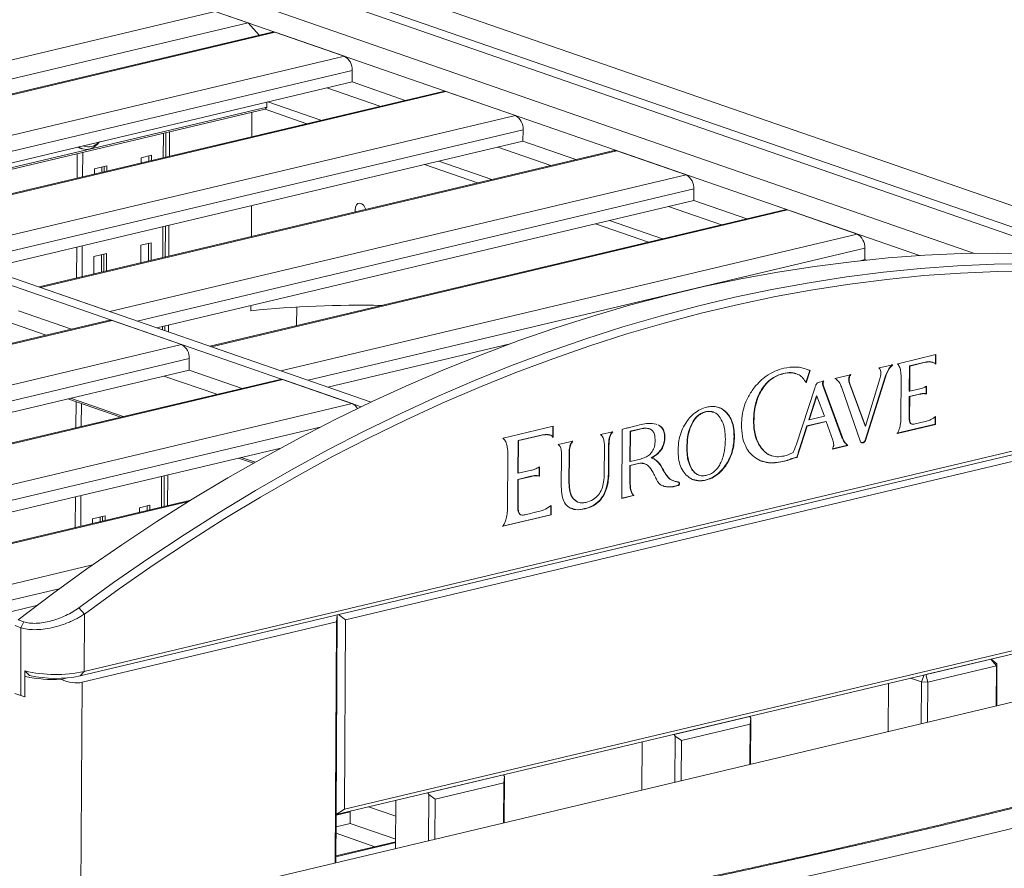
# Model space of a CAD drawing. Header units: millimetres. Extents: x 0 to 420, y 0 to 297.
# Tile 128 of 131: x 377 to 390, y 141 to 152. Entities that reach past the tile are written whole.
import ezdxf

# ---------------------------------------------------------------- set-up
doc = ezdxf.new("R2010")
doc.units = ezdxf.units.MM

msp = doc.modelspace()

# ---------------------------------------------------------------- linework, layer by layer
at = {"color": 7, "linetype": 'Continuous', "lineweight": 18}
for p, q in [((392.625, 148.651), (381.588, 152.477)), ((381.098, 152.361), (391.391, 148.793)), ((389.751, 148.838), (380.1, 152.184)), ((390.992, 148.819), (381.036, 152.27)), ((379.61, 152.068), (364.032, 148.37)), ((389.015, 148.808), (379.61, 152.068)), ((380.048, 151.916), (379.61, 152.068)), ((364.47, 148.219), (380.048, 151.916)), ((380.048, 151.916), (380.197, 151.752)), ((380.371, 151.793), (372.692, 149.971)), ((380.409, 151.791), (372.711, 149.964)), ((381.336, 151.47), (380.409, 151.791)), ((381.336, 151.47), (373.639, 149.643)), ((381.437, 151.127), (381.438, 151.281)), ((381.437, 151.127), (374.266, 149.425)), ((382.145, 150.882), (381.437, 151.127)), ((382.653, 151.002), (374.974, 149.18)), ((382.69, 151), (374.993, 149.173)), ((381.809, 150.802), (381.1, 151.048)), ((383.618, 150.679), (382.69, 151)), ((380.3, 150.792), (380.3, 150.858)), ((381.02, 150.615), (380.312, 150.86)), ((374.377, 149.387), (380.3, 150.792)), ((380.274, 150.763), (374.417, 149.373)), ((380.099, 150.722), (380.098, 150.396)), ((380.3, 150.792), (380.274, 150.763)), ((380.831, 150.57), (380.274, 150.763)), ((383.618, 150.679), (375.92, 148.852)), ((378.998, 150.46), (378.996, 150.134)), ((383.719, 150.336), (383.72, 150.49)), ((383.719, 150.336), (376.548, 148.634)), ((378.949, 150.123), (378.951, 150.449)), ((384.427, 150.091), (383.719, 150.336)), ((384.935, 150.211), (377.256, 148.389)), ((384.972, 150.209), (377.275, 148.382)), ((377.801, 150.245), (377.773, 150.258)), ((377.801, 150.245), (377.827, 150.236)), ((384.09, 150.011), (383.382, 150.256)), ((385.899, 149.887), (384.972, 150.209)), ((377.766, 150.168), (377.764, 149.842)), ((378.759, 150.148), (378.621, 150.115)), ((378.621, 150.115), (378.621, 150.045)), ((378.723, 150.07), (378.723, 150.139)), ((378.759, 150.078), (378.759, 150.148)), ((383.302, 149.824), (382.594, 150.069)), ((381.56, 146.789), (372.425, 149.956)), ((381.69, 146.851), (372.608, 150)), ((378.162, 150.006), (377.994, 149.966)), ((377.994, 149.966), (377.994, 149.897)), ((378.096, 149.99), (378.096, 149.921)), ((378.126, 149.928), (378.126, 149.997)), ((378.162, 149.936), (378.162, 150.006)), ((383.113, 149.779), (382.405, 150.024)), ((385.899, 149.887), (378.202, 148.061)), ((386.001, 149.545), (386.002, 149.699)), ((386.001, 149.545), (378.829, 147.843)), ((386.709, 149.3), (386.001, 149.545)), ((387.216, 149.42), (379.538, 147.598)), ((387.254, 149.418), (379.557, 147.591)), ((380.093, 149.476), (380.091, 149.062)), ((381.476, 149.417), (381.478, 149.391)), ((386.372, 149.22), (385.664, 149.465)), ((388.181, 149.096), (387.254, 149.418)), ((385.584, 149.033), (384.876, 149.278)), ((378.942, 148.789), (378.944, 149.203)), ((378.991, 149.214), (378.989, 148.8)), ((385.395, 148.988), (384.687, 149.233)), ((388.181, 149.096), (380.484, 147.269)), ((377.759, 148.922), (377.757, 148.508)), ((378.615, 148.946), (378.614, 148.711)), ((378.753, 148.979), (378.615, 148.946)), ((378.716, 148.735), (378.717, 148.971)), ((378.752, 148.744), (378.753, 148.979)), ((388.283, 148.754), (388.284, 148.907)), ((377.988, 148.797), (377.987, 148.562)), ((378.156, 148.837), (377.988, 148.797)), ((378.09, 148.822), (378.089, 148.586)), ((378.119, 148.594), (378.12, 148.829)), ((378.155, 148.602), (378.156, 148.837)), ((388.283, 148.754), (388.223, 148.74)), ((388.3, 148.748), (388.283, 148.754)), ((378.202, 148.061), (377.275, 148.382)), ((380.086, 148.141), (380.086, 148.071)), ((380.696, 147.873), (380.697, 148.119)), ((377.351, 147.745), (376.645, 147.989)), ((377.687, 147.825), (376.982, 148.069)), ((378.195, 147.945), (370.516, 146.123)), ((370.535, 146.116), (378.232, 147.943)), ((378.232, 147.943), (379.16, 147.621)), ((378.937, 147.806), (378.937, 147.869)), ((378.984, 147.88), (378.984, 147.79)), ((371.463, 145.794), (379.16, 147.621)), ((380.484, 147.269), (379.557, 147.591)), ((383.547, 147.63), (381.111, 147.052)), ((379.262, 147.432), (379.261, 147.279)), ((389.235, 147.485), (388.724, 147.364)), ((389.229, 147.362), (389.23, 147.484)), ((389.234, 147.358), (389.235, 147.485)), ((388.476, 147.308), (388.472, 147.307)), ((388.657, 147.351), (388.476, 147.308)), ((388.724, 147.364), (388.721, 147.363)), ((388.879, 146.997), (388.881, 147.335)), ((388.881, 147.335), (388.882, 147.335)), ((388.881, 147.335), (388.886, 147.333)), ((388.882, 147.335), (389.091, 147.384)), ((388.884, 146.995), (388.886, 147.333)), ((388.886, 147.333), (388.887, 147.333)), ((388.887, 147.333), (389.096, 147.383)), ((389.091, 147.384), (389.096, 147.383)), ((389.193, 147.382), (389.187, 147.384)), ((389.218, 147.37), (389.234, 147.358)), ((372.09, 145.577), (379.261, 147.279)), ((394.76, 147.218), (377.805, 143.194)), ((377.857, 143.252), (394.812, 147.277)), ((379.63, 146.955), (378.924, 147.199)), ((379.967, 147.035), (379.261, 147.279)), ((387.197, 147.234), (387.202, 147.232)), ((387.371, 147.23), (387.365, 147.232)), ((387.498, 147.115), (387.55, 147.274)), ((387.542, 147.277), (387.5, 147.291)), ((387.502, 147.109), (387.555, 147.272)), ((387.55, 147.274), (387.542, 147.277)), ((387.542, 147.277), (387.547, 147.275)), ((387.555, 147.272), (387.547, 147.275)), ((387.55, 147.274), (387.555, 147.272)), ((388.093, 147.217), (387.885, 147.168)), ((388.097, 147.219), (388.093, 147.217)), ((388.289, 146.342), (388.555, 147.188)), ((388.294, 146.34), (388.56, 147.186)), ((388.555, 147.188), (388.56, 147.186)), ((388.77, 147.184), (388.767, 146.634)), ((380.474, 147.155), (372.795, 145.332)), ((372.815, 145.326), (380.512, 147.153)), ((380.512, 147.153), (381.439, 146.831)), ((387.616, 147.038), (387.366, 146.274)), ((387.492, 147.126), (387.502, 147.109)), ((387.737, 147.133), (387.66, 147.115)), ((387.98, 146.38), (387.725, 147.071)), ((387.725, 147.071), (387.731, 147.069)), ((387.985, 146.378), (387.731, 147.069)), ((387.972, 147.054), (388.229, 146.321)), ((388.069, 147.15), (388.074, 147.148)), ((388.289, 146.532), (388.079, 147.098)), ((388.079, 147.098), (388.084, 147.096)), ((388.294, 146.53), (388.084, 147.096)), ((388.487, 147.16), (388.294, 146.53)), ((389.11, 147.066), (389.097, 147.058)), ((389.104, 146.962), (389.105, 147.063)), ((389.109, 146.96), (389.11, 147.066)), ((377.676, 146.903), (378.381, 146.658)), ((386.9, 147.01), (386.905, 147.008)), ((387.64, 146.934), (387.535, 146.615)), ((387.645, 146.932), (387.54, 146.613)), ((387.64, 146.934), (387.645, 146.932)), ((387.746, 146.662), (387.645, 146.932)), ((388.878, 146.651), (388.879, 146.927)), ((388.879, 146.997), (388.884, 146.995)), ((388.879, 146.927), (389.015, 146.959)), ((388.879, 146.927), (388.884, 146.925)), ((388.883, 146.649), (388.884, 146.925)), ((389.02, 147.027), (388.884, 146.995)), ((388.884, 146.925), (389.02, 146.957)), ((389.015, 146.959), (389.02, 146.957)), ((389.091, 146.964), (389.104, 146.962)), ((389.091, 146.964), (389.096, 146.962)), ((389.096, 146.962), (389.109, 146.96)), ((389.104, 146.962), (389.109, 146.96)), ((373.742, 145.004), (381.439, 146.831)), ((378.346, 146.65), (377.641, 146.895)), ((377.749, 146.857), (377.747, 146.508)), ((386.265, 146.718), (386.259, 146.72)), ((386.429, 146.718), (386.434, 146.717)), ((387.54, 146.613), (387.746, 146.662)), ((388.878, 146.651), (388.883, 146.649)), ((389.23, 146.659), (389.216, 146.648)), ((389.225, 146.555), (389.225, 146.655)), ((389.23, 146.553), (389.23, 146.659)), ((384.124, 146.528), (383.456, 146.369)), ((384.118, 146.379), (384.119, 146.527)), ((384.123, 146.377), (384.124, 146.528)), ((385.508, 146.552), (385.496, 146.557)), ((385.968, 146.552), (385.973, 146.55)), ((386.799, 146.596), (386.804, 146.594)), ((387.43, 146.284), (387.509, 146.533)), ((387.435, 146.282), (387.514, 146.531)), ((387.509, 146.533), (387.763, 146.593)), ((387.509, 146.533), (387.514, 146.531)), ((387.514, 146.531), (387.768, 146.592)), ((387.535, 146.615), (387.54, 146.613)), ((387.763, 146.593), (387.768, 146.592)), ((387.768, 146.592), (387.857, 146.344)), ((388.289, 146.532), (388.294, 146.53)), ((388.714, 146.434), (389.225, 146.555)), ((388.72, 146.432), (389.23, 146.553)), ((388.891, 146.572), (388.896, 146.57)), ((388.906, 146.56), (388.913, 146.558)), ((389.093, 146.591), (388.956, 146.559)), ((389.225, 146.555), (389.23, 146.553)), ((383.657, 146.338), (383.946, 146.407)), ((383.662, 146.337), (383.951, 146.405)), ((383.946, 146.407), (383.951, 146.405)), ((384.084, 146.41), (384.077, 146.412)), ((384.921, 146.456), (384.756, 146.417)), ((384.874, 146.384), (384.879, 146.382)), ((385.042, 146.485), (385.038, 145.565)), ((385.15, 146.461), (385.148, 146.061)), ((385.291, 146.495), (385.15, 146.461)), ((385.15, 146.461), (385.155, 146.46)), ((385.155, 146.46), (385.153, 146.059)), ((385.296, 146.493), (385.155, 146.46)), ((385.291, 146.495), (385.296, 146.493)), ((385.409, 146.494), (385.403, 146.496)), ((385.611, 146.382), (385.616, 146.38)), ((386.538, 146.387), (386.543, 146.386)), ((387.98, 146.38), (387.985, 146.378)), ((388.716, 146.431), (388.72, 146.432)), ((388.717, 146.433), (388.72, 146.432)), ((381.35, 143.943), (391.266, 146.297)), ((383.456, 146.369), (383.452, 146.368)), ((383.651, 145.901), (383.653, 146.337)), ((383.653, 146.337), (383.658, 146.335)), ((383.656, 145.9), (383.658, 146.335)), ((383.657, 146.338), (383.662, 146.337)), ((384.385, 146.329), (384.189, 146.283)), ((384.347, 146.273), (384.352, 146.271)), ((384.861, 145.922), (384.863, 146.253)), ((384.863, 146.253), (384.868, 146.251)), ((384.866, 145.921), (384.868, 146.251)), ((387.43, 146.284), (387.435, 146.282)), ((387.852, 146.224), (388.057, 146.273)), ((387.854, 146.228), (388.052, 146.275)), ((388.052, 146.275), (388.057, 146.273)), ((388.256, 146.311), (388.257, 146.311)), ((388.256, 146.311), (388.261, 146.309)), ((388.257, 146.311), (388.262, 146.309)), ((388.261, 146.309), (388.262, 146.309)), ((388.289, 146.342), (388.294, 146.34)), ((374.369, 144.787), (380.483, 146.238)), ((379.955, 146.113), (380.141, 146.048)), ((383.516, 146.145), (383.512, 145.445)), ((384.233, 146.139), (384.231, 145.724)), ((384.333, 145.772), (384.335, 146.166)), ((384.335, 146.166), (384.34, 146.164)), ((384.338, 145.77), (384.34, 146.164)), ((384.807, 146.236), (384.805, 145.897)), ((385.907, 146.238), (385.912, 146.236)), ((386.906, 146.232), (386.911, 146.23)), ((387.033, 146.137), (387.039, 146.135)), ((387.326, 146.103), (387.377, 146.115)), ((387.331, 146.101), (387.382, 146.113)), ((387.377, 146.115), (387.382, 146.113)), ((380.118, 146.036), (379.92, 146.104)), ((383.942, 145.988), (383.929, 145.98)), ((383.937, 145.865), (383.937, 145.985)), ((383.942, 145.863), (383.942, 145.988)), ((385.147, 145.784), (385.148, 146.006)), ((385.148, 146.061), (385.153, 146.059)), ((385.148, 146.006), (385.278, 146.037)), ((385.148, 146.006), (385.153, 146.004)), ((385.152, 145.783), (385.153, 146.004)), ((385.153, 146.059), (385.288, 146.091)), ((385.153, 146.004), (385.283, 146.035)), ((385.278, 146.037), (385.283, 146.035)), ((385.345, 146.027), (385.338, 146.029)), ((385.433, 146.106), (385.438, 146.104)), ((385.518, 146.053), (385.523, 146.052)), ((386.421, 146.003), (386.427, 146.001)), ((387.184, 146.058), (387.189, 146.056)), ((387.326, 146.103), (387.331, 146.101)), ((378.925, 145.456), (378.927, 145.869)), ((378.974, 145.88), (378.972, 145.467)), ((383.651, 145.901), (383.656, 145.9)), ((383.651, 145.819), (383.826, 145.861)), ((383.831, 145.941), (383.656, 145.9)), ((383.656, 145.817), (383.831, 145.859)), ((383.826, 145.861), (383.831, 145.859)), ((383.923, 145.867), (383.937, 145.865)), ((383.923, 145.867), (383.929, 145.866)), ((383.929, 145.866), (383.942, 145.863)), ((383.937, 145.865), (383.942, 145.863)), ((384.861, 145.922), (384.866, 145.921)), ((385.589, 145.948), (385.594, 145.947)), ((385.974, 145.953), (385.979, 145.951)), ((386.064, 145.877), (386.07, 145.875)), ((383.649, 145.465), (383.651, 145.819)), ((383.651, 145.819), (383.656, 145.817)), ((383.654, 145.464), (383.656, 145.817)), ((384.333, 145.772), (384.338, 145.77)), ((385.147, 145.784), (385.152, 145.783)), ((385.657, 145.844), (385.662, 145.842)), ((385.726, 145.723), (385.784, 145.737)), ((385.726, 145.723), (385.731, 145.721)), ((385.73, 145.8), (385.736, 145.798)), ((385.731, 145.721), (385.789, 145.735)), ((385.784, 145.737), (385.789, 145.735)), ((385.804, 145.761), (385.809, 145.759)), ((377.742, 145.587), (377.74, 145.175)), ((385.038, 145.568), (385.192, 145.605)), ((385.038, 145.565), (385.197, 145.603)), ((385.192, 145.605), (385.196, 145.606)), ((385.192, 145.605), (385.197, 145.603)), ((385.196, 145.606), (385.201, 145.604)), ((385.197, 145.603), (385.201, 145.604)), ((379.282, 145.541), (375.074, 144.542)), ((378.735, 145.474), (378.597, 145.441)), ((378.698, 145.402), (378.699, 145.465)), ((378.734, 145.411), (378.735, 145.474)), ((383.649, 145.465), (383.654, 145.464)), ((384.096, 145.471), (384.081, 145.46)), ((384.09, 145.347), (384.09, 145.467)), ((384.095, 145.345), (384.096, 145.471)), ((384.453, 145.515), (384.392, 145.557)), ((384.392, 145.557), (384.397, 145.555)), ((384.452, 145.515), (384.458, 145.513)), ((378.138, 145.332), (377.97, 145.292)), ((378.101, 145.261), (378.102, 145.324)), ((378.138, 145.269), (378.138, 145.332)), ((378.597, 145.441), (378.597, 145.378)), ((383.444, 145.194), (384.09, 145.347)), ((383.449, 145.192), (384.095, 145.345)), ((383.666, 145.363), (383.671, 145.361)), ((383.687, 145.347), (383.693, 145.345)), ((383.924, 145.388), (383.75, 145.346)), ((384.09, 145.347), (384.095, 145.345)), ((384.543, 145.428), (384.548, 145.426)), ((377.97, 145.292), (377.969, 145.229)), ((378.072, 145.317), (378.072, 145.254)), ((383.446, 145.191), (383.449, 145.192)), ((383.447, 145.193), (383.449, 145.192)), ((376.648, 143.997), (377.223, 144.133)), ((377.787, 144.104), (377.861, 144.02)), ((377.861, 144.02), (377.857, 143.252)), ((381.224, 141.342), (381.238, 144.008)), ((381.228, 143.914), (381.236, 144.008)), ((381.253, 144.012), (381.35, 143.943)), ((376.975, 143.944), (377.052, 143.917)), ((377.052, 143.917), (377.014, 143.838)), ((377.83, 143.108), (381.228, 143.914)), ((381.211, 140.696), (381.228, 143.914)), ((381.35, 143.943), (381.337, 141.415)), ((377.014, 143.838), (376.937, 143.865)), ((377.01, 142.932), (377.014, 143.838)), ((394.432, 143.835), (378.557, 140.067)), ((391.253, 143.769), (381.337, 141.415)), ((381.224, 141.342), (391.262, 143.724)), ((389.967, 143.417), (389.099, 143.211)), ((389.967, 143.417), (390.043, 143.329)), ((390.05, 143.353), (389.973, 143.418)), ((390.043, 143.329), (390.05, 143.353)), ((390.05, 143.353), (390.047, 142.794)), ((377.067, 143.26), (377.065, 142.916)), ((377.129, 143.198), (377.067, 143.26)), ((377.857, 143.252), (377.805, 143.194)), ((389.125, 143.111), (390.043, 143.329)), ((390.043, 143.329), (390.04, 142.792)), ((377.626, 143.166), (377.55, 143.148)), ((388.602, 143.093), (388.598, 142.45)), ((388.896, 143.163), (389.04, 143.113)), ((389.04, 143.113), (389.037, 142.554)), ((389.078, 143.206), (389.04, 143.113)), ((389.04, 143.113), (389.125, 143.111)), ((389.099, 143.211), (389.125, 143.111)), ((389.125, 143.111), (389.122, 142.574)), ((376.933, 142.959), (377.01, 142.932)), ((377.065, 142.916), (377.071, 142.917)), ((386.748, 142.653), (385.738, 142.413)), ((386.761, 142.629), (386.748, 142.653)), ((386.753, 142.548), (386.761, 142.629)), ((386.761, 142.629), (386.757, 142.013)), ((385.835, 142.33), (386.753, 142.548)), ((386.753, 142.548), (386.75, 142.011)), ((385.312, 142.312), (385.308, 141.669)), ((385.738, 142.413), (385.751, 142.39)), ((385.751, 142.39), (385.747, 141.773)), ((385.751, 142.39), (385.835, 142.33)), ((385.835, 142.33), (385.832, 141.793)), ((383.458, 141.872), (382.448, 141.632)), ((383.471, 141.848), (383.458, 141.872)), ((383.463, 141.767), (383.471, 141.848)), ((383.471, 141.848), (383.467, 141.232)), ((382.545, 141.549), (383.463, 141.767)), ((383.463, 141.767), (383.46, 141.23)), ((382.022, 141.531), (382.018, 140.888)), ((382.448, 141.632), (382.461, 141.609)), ((382.461, 141.609), (382.457, 140.992)), ((382.461, 141.609), (382.545, 141.549)), ((382.545, 141.549), (382.542, 141.012)), ((381.337, 141.415), (381.224, 141.342)), ((381.41, 141.224), (381.411, 141.377)), ((381.411, 141.377), (381.411, 141.386)), ((381.658, 141.445), (382.021, 141.319)), ((381.22, 140.699), (381.224, 141.342)), ((381.41, 141.224), (381.223, 141.179)), ((381.41, 141.224), (382.019, 141.012)), ((381.222, 141.092), (381.74, 140.912)), ((382.019, 140.979), (381.221, 140.789))]:
    msp.add_line(p, q, dxfattribs=at)
at = {"color": 8, "linetype": 'Continuous', "lineweight": 18}
for p, q in [((381.438, 151.281), (374.004, 149.516)), ((383.72, 150.49), (376.286, 148.725)), ((378.916, 150.441), (378.915, 150.115)), ((377.839, 150.185), (377.837, 149.859)), ((386.002, 149.699), (378.567, 147.934)), ((378.91, 149.195), (378.908, 148.781)), ((377.833, 148.939), (377.831, 148.525)), ((388.284, 148.907), (380.849, 147.143)), ((378.903, 147.861), (378.903, 147.818)), ((371.828, 145.668), (379.262, 147.432)), ((377.822, 146.832), (377.82, 146.525)), ((374.107, 144.878), (381.01, 146.516)), ((378.893, 145.861), (378.89, 145.448)), ((377.815, 145.605), (377.813, 145.192)), ((375.094, 144.536), (379.252, 145.522)), ((376.021, 144.214), (377.971, 144.677)), ((376.386, 144.088), (377.526, 144.358)), ((377.719, 121.719), (377.83, 143.108)), ((381.411, 141.377), (381.224, 141.332)), ((382.019, 140.967), (381.221, 140.778))]:
    msp.add_line(p, q, dxfattribs=at)
at = {"color": 7, "linetype": 'Continuous', "lineweight": 18, "flags": 128}
for points in [[(380.409, 151.791), (380.388, 151.795), (380.371, 151.793)], [(382.69, 151), (382.67, 151.004), (382.653, 151.002)], [(378.065, 150.327), (378.031, 150.292), (377.985, 150.258), (377.936, 150.236), (377.887, 150.227), (377.839, 150.233), (377.795, 150.251), (377.782, 150.26)], [(384.972, 150.209), (384.952, 150.213), (384.935, 150.211)], [(381.621, 149.425), (381.613, 149.443), (381.593, 149.476), (381.567, 149.499), (381.541, 149.508), (381.515, 149.503), (381.495, 149.484), (381.481, 149.454), (381.476, 149.417)], [(387.254, 149.418), (387.234, 149.422), (387.216, 149.42)], [(390.546, 148.836), (390.062, 148.842), (389.575, 148.834), (389.087, 148.812), (388.598, 148.776), (388.106, 148.727), (387.614, 148.664), (387.121, 148.588), (386.627, 148.497), (386.133, 148.394), (385.639, 148.276), (385.144, 148.145), (384.65, 148.001), (384.157, 147.844), (383.664, 147.673), (383.172, 147.489), (382.682, 147.292), (382.193, 147.081), (381.705, 146.858), (381.22, 146.622), (380.737, 146.374), (380.256, 146.113), (379.777, 145.839), (379.302, 145.553), (378.829, 145.255), (378.36, 144.945), (377.895, 144.623), (377.433, 144.289), (376.975, 143.944)], [(377.787, 144.104), (378.252, 144.441), (378.72, 144.767), (379.192, 145.08), (379.668, 145.382), (380.146, 145.671), (380.628, 145.948), (381.112, 146.212), (381.599, 146.463), (382.088, 146.701), (382.578, 146.927), (383.071, 147.139), (383.565, 147.338), (384.06, 147.524), (384.557, 147.697), (385.054, 147.856), (385.551, 148.001), (386.049, 148.133), (386.547, 148.251), (387.045, 148.356), (387.542, 148.446), (388.039, 148.523), (388.534, 148.586), (389.029, 148.635), (389.522, 148.67), (390.014, 148.692), (390.503, 148.699)], [(390.543, 148.603), (390.055, 148.596), (389.565, 148.575), (389.073, 148.54), (388.579, 148.491), (388.085, 148.428), (387.59, 148.351), (387.094, 148.261), (386.597, 148.157), (386.101, 148.039), (385.604, 147.907), (385.108, 147.762), (384.612, 147.603), (384.117, 147.431), (383.624, 147.246), (383.131, 147.048), (382.64, 146.836), (382.15, 146.611), (381.663, 146.373), (381.177, 146.123), (380.694, 145.859), (380.214, 145.583), (379.737, 145.295), (379.263, 144.994), (378.792, 144.682), (378.324, 144.357), (377.861, 144.02)], [(378.195, 147.945), (378.212, 147.947), (378.232, 147.943)], [(380.474, 147.155), (380.492, 147.157), (380.512, 147.153)], [(396.352, 143.096), (395.605, 142.871), (394.848, 142.649), (394.08, 142.429), (393.301, 142.214), (392.512, 142.001), (391.713, 141.791), (390.903, 141.585), (390.084, 141.382), (389.254, 141.182), (388.415, 140.986), (387.566, 140.793), (386.708, 140.603), (385.841, 140.417), (384.965, 140.235), (384.08, 140.056), (383.186, 139.88), (382.283, 139.709), (381.372, 139.54)], [(381.373, 139.54), (382.283, 139.708), (383.186, 139.88), (384.08, 140.056), (384.965, 140.235), (385.841, 140.417), (386.709, 140.603), (387.567, 140.793), (388.415, 140.986), (389.255, 141.182), (390.084, 141.382), (390.904, 141.585), (391.713, 141.791), (392.513, 142.001), (393.302, 142.213), (394.08, 142.429), (394.848, 142.648), (395.605, 142.871), (396.352, 143.096)], [(396.498, 142.864), (395.749, 142.639), (394.99, 142.416), (394.22, 142.196), (393.44, 141.98), (392.649, 141.767), (391.847, 141.556), (391.036, 141.35), (390.214, 141.146), (389.382, 140.946), (388.541, 140.749), (387.69, 140.556), (386.83, 140.366), (385.961, 140.179), (385.082, 139.996), (384.194, 139.817), (383.298, 139.641), (382.394, 139.469), (381.48, 139.3)]]:
    msp.add_lwpolyline(points, dxfattribs=at)
at = {"color": 7, "linetype": 'Continuous', "lineweight": 18}
for centre, radius, start, end in [((381.238, 151.295), 0.2, 356.016, 60.8125), ((383.52, 150.504), 0.2, 356.0162, 60.8125), ((377.917, 150.436), 0.177, 245.6364, 321.0688), ((385.802, 149.712), 0.2, 356.0164, 60.8123), ((388.084, 148.921), 0.2, 356.0163, 60.8124), ((381.568, 133.202), 14.943, 88.9859, 95.6949), ((379.062, 147.446), 0.2, 356.0162, 60.8125), ((381.383, 146.701), 0.141, 26.7057, 66.7574), ((377.48, 145.011), 1.799, 256.734, 282.094), ((377.45, 144.963), 1.817, 258.0062, 273.1753), ((377.478, 144.734), 1.574, 257.1798, 281.9899), ((377.268, 143.682), 0.793, 251.0102, 255.211)]:
    msp.add_arc(centre, radius, start, end, dxfattribs=at)
msp.add_ellipse((377.447, 143.817), major_axis=(-0.473, 0.668), ratio=0.547208, start_param=2.402342, end_param=2.924657, dxfattribs=at)
for points, knots in [([(387.205, 147.304), (387.164, 147.292), (387.083, 147.269), (386.976, 147.206), (386.886, 147.134), (386.837, 147.078), (386.813, 147.051)], [0, 0, 0, 0, 0.296091, 0.574929, 0.787734, 1, 1, 1, 1]), ([(387.547, 147.275), (387.517, 147.287), (387.457, 147.31), (387.343, 147.326), (387.257, 147.313), (387.205, 147.304)], [0, 0, 0, 0, 0.283831, 0.562545, 1, 1, 1, 1]), ([(388.472, 147.307), (388.477, 147.304), (388.487, 147.296), (388.497, 147.272), (388.499, 147.252), (388.5, 147.24)], [0, 0, 0, 0, 0.273997, 0.57514, 1, 1, 1, 1]), ([(388.555, 147.188), (388.57, 147.226), (388.594, 147.288), (388.635, 147.335), (388.651, 147.353)], [0, 0, 0, 0, 0.608744, 1, 1, 1, 1]), ([(388.56, 147.186), (388.575, 147.224), (388.599, 147.286), (388.64, 147.333), (388.657, 147.351)], [0, 0, 0, 0, 0.608744, 1, 1, 1, 1]), ([(388.721, 147.363), (388.721, 147.363), (388.721, 147.363), (388.721, 147.363), (388.721, 147.363), (388.721, 147.363), (388.721, 147.363), (388.724, 147.36), (388.733, 147.349), (388.75, 147.32), (388.767, 147.264), (388.769, 147.214), (388.77, 147.184)], [0, 0, 0, 0, 0.000039, 0.00011, 0.000245, 0.000627, 0.001757, 0.005104, 0.071209, 0.264772, 0.570776, 1, 1, 1, 1]), ([(389.091, 147.384), (389.117, 147.39), (389.151, 147.397), (389.18, 147.384), (389.187, 147.382)], [0, 0, 0, 0, 0.775312, 1, 1, 1, 1]), ([(389.096, 147.383), (389.122, 147.387), (389.166, 147.395), (389.203, 147.377), (389.218, 147.37)], [0, 0, 0, 0, 0.597605, 1, 1, 1, 1]), ([(386.9, 147.01), (386.921, 147.041), (386.963, 147.104), (387.04, 147.168), (387.119, 147.211), (387.17, 147.226), (387.197, 147.234)], [0, 0, 0, 0, 0.266111, 0.534262, 0.757775, 1, 1, 1, 1]), ([(386.905, 147.008), (386.926, 147.04), (386.968, 147.102), (387.045, 147.166), (387.124, 147.21), (387.175, 147.224), (387.202, 147.232)], [0, 0, 0, 0, 0.266111, 0.534262, 0.757775, 1, 1, 1, 1]), ([(387.197, 147.234), (387.232, 147.241), (387.29, 147.252), (387.343, 147.236), (387.365, 147.229)], [0, 0, 0, 0, 0.599057, 1, 1, 1, 1]), ([(387.202, 147.232), (387.237, 147.238), (387.302, 147.249), (387.386, 147.229), (387.45, 147.187), (387.478, 147.146), (387.492, 147.126)], [0, 0, 0, 0, 0.308358, 0.583086, 0.789414, 1, 1, 1, 1]), ([(387.885, 147.168), (387.906, 147.153), (387.944, 147.126), (387.963, 147.076), (387.972, 147.054)], [0, 0, 0, 0, 0.549752, 1, 1, 1, 1]), ([(388.069, 147.15), (388.069, 147.156), (388.07, 147.17), (388.075, 147.19), (388.082, 147.208), (388.089, 147.217), (388.092, 147.22)], [0, 0, 0, 0, 0.255408, 0.561614, 0.794758, 1, 1, 1, 1]), ([(388.074, 147.148), (388.075, 147.154), (388.076, 147.168), (388.08, 147.188), (388.087, 147.207), (388.094, 147.215), (388.097, 147.219)], [0, 0, 0, 0, 0.255408, 0.561614, 0.794758, 1, 1, 1, 1]), ([(388.5, 147.24), (388.499, 147.226), (388.498, 147.199), (388.49, 147.173), (388.487, 147.16)], [0, 0, 0, 0, 0.527387, 1, 1, 1, 1]), ([(386.813, 147.051), (386.784, 147.01), (386.726, 146.93), (386.672, 146.796), (386.643, 146.667), (386.64, 146.587), (386.638, 146.546)], [0, 0, 0, 0, 0.2812786, 0.5523224, 0.7698294, 1, 1, 1, 1]), ([(387.66, 147.115), (387.656, 147.112), (387.647, 147.107), (387.637, 147.091), (387.626, 147.068), (387.62, 147.05), (387.616, 147.038)], [0, 0, 0, 0, 0.186037, 0.388979, 0.602938, 1, 1, 1, 1]), ([(387.725, 147.071), (387.723, 147.083), (387.719, 147.099), (387.723, 147.122), (387.729, 147.131), (387.732, 147.134)], [0, 0, 0, 0, 0.573519, 0.791225, 1, 1, 1, 1]), ([(387.731, 147.069), (387.728, 147.081), (387.725, 147.097), (387.729, 147.121), (387.734, 147.129), (387.737, 147.133)], [0, 0, 0, 0, 0.573519, 0.791225, 1, 1, 1, 1]), ([(388.079, 147.098), (388.076, 147.108), (388.07, 147.124), (388.069, 147.142), (388.069, 147.15)], [0, 0, 0, 0, 0.598368, 1, 1, 1, 1]), ([(388.084, 147.096), (388.081, 147.106), (388.076, 147.122), (388.075, 147.141), (388.074, 147.148)], [0, 0, 0, 0, 0.598368, 1, 1, 1, 1]), ([(389.097, 147.058), (389.083, 147.051), (389.058, 147.037), (389.032, 147.03), (389.02, 147.027)], [0, 0, 0, 0, 0.526156, 1, 1, 1, 1]), ([(386.799, 146.596), (386.8, 146.64), (386.803, 146.723), (386.826, 146.837), (386.858, 146.933), (386.886, 146.985), (386.9, 147.01)], [0, 0, 0, 0, 0.311494, 0.593307, 0.8000926, 1, 1, 1, 1]), ([(386.804, 146.594), (386.806, 146.638), (386.808, 146.722), (386.831, 146.836), (386.864, 146.931), (386.892, 146.983), (386.905, 147.008)], [0, 0, 0, 0, 0.311494, 0.593307, 0.8000926, 1, 1, 1, 1]), ([(389.015, 146.959), (389.03, 146.962), (389.056, 146.967), (389.081, 146.965), (389.091, 146.964)], [0, 0, 0, 0, 0.591508, 1, 1, 1, 1]), ([(389.02, 146.957), (389.035, 146.96), (389.061, 146.966), (389.086, 146.963), (389.096, 146.962)], [0, 0, 0, 0, 0.591508, 1, 1, 1, 1]), ([(386.173, 146.784), (386.144, 146.775), (386.089, 146.759), (386.016, 146.711), (385.955, 146.656), (385.923, 146.613), (385.907, 146.592)], [0, 0, 0, 0, 0.290094, 0.565925, 0.780613, 1, 1, 1, 1]), ([(386.434, 146.717), (386.414, 146.734), (386.374, 146.768), (386.306, 146.791), (386.238, 146.796), (386.195, 146.788), (386.173, 146.784)], [0, 0, 0, 0, 0.277766, 0.550566, 0.769955, 1, 1, 1, 1]), ([(386.429, 146.718), (386.409, 146.737), (386.379, 146.764), (386.342, 146.775), (386.329, 146.779)], [0, 0, 0, 0, 0.66274, 1, 1, 1, 1]), ([(386.258, 146.715), (386.244, 146.72), (386.204, 146.736), (386.135, 146.719), (386.064, 146.683), (386.007, 146.627), (385.981, 146.577), (385.968, 146.552)], [0, 0, 0, 0, 0.141044, 0.409934, 0.607127, 0.796889, 1, 1, 1, 1]), ([(386.355, 146.642), (386.336, 146.665), (386.3, 146.71), (386.219, 146.733), (386.14, 146.719), (386.069, 146.681), (386.013, 146.625), (385.986, 146.575), (385.973, 146.55)], [0, 0, 0, 0, 0.190526, 0.371872, 0.568503, 0.712704, 0.851471, 1, 1, 1, 1]), ([(386.422, 146.357), (386.421, 146.389), (386.419, 146.451), (386.401, 146.551), (386.372, 146.608), (386.355, 146.642)], [0, 0, 0, 0, 0.309102, 0.592215, 1, 1, 1, 1]), ([(386.538, 146.387), (386.537, 146.426), (386.535, 146.501), (386.51, 146.594), (386.474, 146.667), (386.444, 146.701), (386.429, 146.718)], [0, 0, 0, 0, 0.296649, 0.573384, 0.785428, 1, 1, 1, 1]), ([(386.543, 146.386), (386.542, 146.424), (386.54, 146.499), (386.515, 146.592), (386.479, 146.665), (386.449, 146.7), (386.434, 146.717)], [0, 0, 0, 0, 0.296649, 0.573384, 0.785428, 1, 1, 1, 1]), ([(388.891, 146.572), (388.889, 146.575), (388.884, 146.583), (388.878, 146.61), (388.878, 146.634), (388.878, 146.651)], [0, 0, 0, 0, 0.153275, 0.390188, 1, 1, 1, 1]), ([(388.896, 146.57), (388.894, 146.573), (388.889, 146.581), (388.884, 146.608), (388.883, 146.632), (388.883, 146.649)], [0, 0, 0, 0, 0.153275, 0.390188, 1, 1, 1, 1]), ([(389.216, 146.648), (389.195, 146.634), (389.155, 146.608), (389.113, 146.597), (389.093, 146.591)], [0, 0, 0, 0, 0.532232, 1, 1, 1, 1]), ([(385.296, 146.551), (385.267, 146.544), (385.217, 146.531), (385.156, 146.516), (385.119, 146.507), (385.103, 146.503), (385.098, 146.501)], [0, 0, 0, 0, 0.440691, 0.7564, 0.916778, 1, 1, 1, 1]), ([(385.402, 146.493), (385.39, 146.497), (385.355, 146.509), (385.316, 146.501), (385.291, 146.495)], [0, 0, 0, 0, 0.347655, 1, 1, 1, 1]), ([(385.496, 146.557), (385.462, 146.562), (385.397, 146.572), (385.329, 146.558), (385.296, 146.551)], [0, 0, 0, 0, 0.5229601, 1, 1, 1, 1]), ([(385.616, 146.38), (385.615, 146.405), (385.612, 146.453), (385.582, 146.506), (385.55, 146.535), (385.528, 146.543), (385.52, 146.546)], [0, 0, 0, 0, 0.313797, 0.61282, 0.864029, 1, 1, 1, 1]), ([(385.611, 146.382), (385.609, 146.407), (385.607, 146.455), (385.577, 146.507), (385.546, 146.536), (385.526, 146.543), (385.52, 146.546)], [0, 0, 0, 0, 0.3235, 0.631768, 0.890745, 1, 1, 1, 1]), ([(385.907, 146.592), (385.887, 146.56), (385.848, 146.498), (385.81, 146.389), (385.791, 146.273), (385.789, 146.155), (385.805, 146.043), (385.841, 145.946), (385.88, 145.899), (385.9, 145.876)], [0, 0, 0, 0, 0.13639, 0.272152, 0.414433, 0.566983, 0.717691, 0.859358, 1, 1, 1, 1]), ([(385.968, 146.552), (385.957, 146.526), (385.935, 146.474), (385.911, 146.367), (385.909, 146.288), (385.907, 146.238)], [0, 0, 0, 0, 0.252128, 0.522477, 1, 1, 1, 1]), ([(385.973, 146.55), (385.962, 146.524), (385.94, 146.472), (385.916, 146.365), (385.914, 146.286), (385.912, 146.236)], [0, 0, 0, 0, 0.252128, 0.522477, 1, 1, 1, 1]), ([(386.638, 146.546), (386.64, 146.495), (386.644, 146.396), (386.682, 146.276), (386.735, 146.184), (386.78, 146.144), (386.802, 146.124)], [0, 0, 0, 0, 0.294369, 0.568588, 0.781048, 1, 1, 1, 1]), ([(386.906, 146.232), (386.888, 146.258), (386.851, 146.31), (386.819, 146.404), (386.801, 146.5), (386.8, 146.563), (386.799, 146.596)], [0, 0, 0, 0, 0.272035, 0.544628, 0.766431, 1, 1, 1, 1]), ([(386.911, 146.23), (386.893, 146.256), (386.856, 146.308), (386.824, 146.402), (386.806, 146.498), (386.805, 146.562), (386.804, 146.594)], [0, 0, 0, 0, 0.272035, 0.544628, 0.766431, 1, 1, 1, 1]), ([(388.767, 146.634), (388.766, 146.604), (388.763, 146.553), (388.745, 146.488), (388.729, 146.451), (388.719, 146.435), (388.716, 146.431), (388.716, 146.431), (388.716, 146.431), (388.716, 146.431), (388.716, 146.431), (388.716, 146.431)], [0, 0, 0, 0, 0.429067, 0.735237, 0.929016, 0.99502, 0.998637, 0.999683, 0.999915, 0.999964, 1, 1, 1, 1]), ([(388.907, 146.56), (388.904, 146.561), (388.898, 146.563), (388.893, 146.569), (388.891, 146.572)], [0, 0, 0, 0, 0.448295, 1, 1, 1, 1]), ([(388.956, 146.559), (388.948, 146.557), (388.934, 146.555), (388.917, 146.556), (388.904, 146.561), (388.898, 146.567), (388.896, 146.57)], [0, 0, 0, 0, 0.347971, 0.634356, 0.825766, 1, 1, 1, 1]), ([(383.946, 146.407), (383.969, 146.411), (384.01, 146.419), (384.056, 146.421), (384.074, 146.412), (384.077, 146.41)], [0, 0, 0, 0, 0.519674, 0.926053, 1, 1, 1, 1]), ([(383.951, 146.405), (383.974, 146.41), (384.016, 146.418), (384.068, 146.416), (384.104, 146.403), (384.117, 146.385), (384.123, 146.377)], [0, 0, 0, 0, 0.371813, 0.662567, 0.844242, 1, 1, 1, 1]), ([(384.756, 146.417), (384.765, 146.409), (384.781, 146.394), (384.791, 146.371), (384.795, 146.362)], [0, 0, 0, 0, 0.581332, 1, 1, 1, 1]), ([(384.863, 146.253), (384.863, 146.282), (384.863, 146.325), (384.871, 146.369), (384.874, 146.384)], [0, 0, 0, 0, 0.6673224, 1, 1, 1, 1]), ([(384.868, 146.251), (384.868, 146.28), (384.868, 146.323), (384.876, 146.367), (384.879, 146.382)], [0, 0, 0, 0, 0.6673224, 1, 1, 1, 1]), ([(384.874, 146.384), (384.88, 146.398), (384.89, 146.425), (384.907, 146.448), (384.915, 146.458)], [0, 0, 0, 0, 0.526883, 1, 1, 1, 1]), ([(384.879, 146.382), (384.885, 146.396), (384.896, 146.424), (384.913, 146.446), (384.921, 146.456)], [0, 0, 0, 0, 0.526883, 1, 1, 1, 1]), ([(385.098, 146.501), (385.087, 146.498), (385.068, 146.494), (385.05, 146.488), (385.042, 146.485)], [0, 0, 0, 0, 0.593489, 1, 1, 1, 1]), ([(385.484, 146.341), (385.483, 146.364), (385.482, 146.405), (385.462, 146.457), (385.424, 146.493), (385.366, 146.506), (385.321, 146.498), (385.296, 146.493)], [0, 0, 0, 0, 0.192043, 0.357986, 0.519027, 0.733289, 1, 1, 1, 1]), ([(385.433, 146.106), (385.462, 146.124), (385.515, 146.156), (385.575, 146.23), (385.606, 146.308), (385.609, 146.357), (385.611, 146.382)], [0, 0, 0, 0, 0.324562, 0.592048, 0.789044, 1, 1, 1, 1]), ([(385.438, 146.104), (385.467, 146.122), (385.521, 146.154), (385.58, 146.228), (385.611, 146.306), (385.615, 146.355), (385.616, 146.38)], [0, 0, 0, 0, 0.324562, 0.592048, 0.789044, 1, 1, 1, 1]), ([(386.421, 146.003), (386.441, 146.034), (386.48, 146.097), (386.515, 146.198), (386.534, 146.296), (386.537, 146.356), (386.538, 146.387)], [0, 0, 0, 0, 0.273121, 0.544415, 0.765505, 1, 1, 1, 1]), ([(386.427, 146.001), (386.446, 146.033), (386.485, 146.095), (386.52, 146.196), (386.539, 146.294), (386.542, 146.354), (386.543, 146.386)], [0, 0, 0, 0, 0.273121, 0.544415, 0.765505, 1, 1, 1, 1]), ([(388.052, 146.275), (388.037, 146.289), (388.007, 146.318), (387.989, 146.359), (387.98, 146.38)], [0, 0, 0, 0, 0.507684, 1, 1, 1, 1]), ([(388.057, 146.273), (388.042, 146.287), (388.012, 146.316), (387.994, 146.358), (387.985, 146.378)], [0, 0, 0, 0, 0.507684, 1, 1, 1, 1]), ([(383.452, 146.368), (383.463, 146.357), (383.487, 146.334), (383.505, 146.277), (383.515, 146.214), (383.516, 146.169), (383.516, 146.145)], [0, 0, 0, 0, 0.226291, 0.484201, 0.722885, 1, 1, 1, 1]), ([(383.653, 146.337), (383.654, 146.337), (383.655, 146.338), (383.657, 146.338), (383.657, 146.338)], [0, 0, 0, 0, 0.5245, 1, 1, 1, 1]), ([(383.658, 146.335), (383.659, 146.336), (383.66, 146.336), (383.662, 146.336), (383.662, 146.337)], [0, 0, 0, 0, 0.5245, 1, 1, 1, 1]), ([(384.189, 146.283), (384.199, 146.276), (384.214, 146.265), (384.222, 146.246), (384.225, 146.238)], [0, 0, 0, 0, 0.605272, 1, 1, 1, 1]), ([(384.335, 146.166), (384.335, 146.189), (384.336, 146.225), (384.344, 146.261), (384.347, 146.273)], [0, 0, 0, 0, 0.661299, 1, 1, 1, 1]), ([(384.34, 146.164), (384.341, 146.188), (384.341, 146.223), (384.349, 146.259), (384.352, 146.271)], [0, 0, 0, 0, 0.661299, 1, 1, 1, 1]), ([(384.347, 146.273), (384.352, 146.284), (384.361, 146.304), (384.373, 146.322), (384.379, 146.331)], [0, 0, 0, 0, 0.526703, 1, 1, 1, 1]), ([(384.352, 146.271), (384.357, 146.282), (384.366, 146.303), (384.379, 146.321), (384.385, 146.329)], [0, 0, 0, 0, 0.526703, 1, 1, 1, 1]), ([(384.795, 146.362), (384.799, 146.343), (384.807, 146.303), (384.807, 146.26), (384.807, 146.236)], [0, 0, 0, 0, 0.463729, 1, 1, 1, 1]), ([(385.288, 146.091), (385.31, 146.097), (385.351, 146.109), (385.406, 146.143), (385.451, 146.192), (385.48, 146.262), (385.483, 146.314), (385.484, 146.341)], [0, 0, 0, 0, 0.229982, 0.420123, 0.585201, 0.77678, 1, 1, 1, 1]), ([(386.362, 146.044), (386.373, 146.069), (386.394, 146.121), (386.418, 146.228), (386.42, 146.307), (386.422, 146.357)], [0, 0, 0, 0, 0.251049, 0.521259, 1, 1, 1, 1]), ([(387.366, 146.274), (387.359, 146.255), (387.348, 146.223), (387.334, 146.192), (387.328, 146.18)], [0, 0, 0, 0, 0.587434, 1, 1, 1, 1]), ([(387.377, 146.115), (387.385, 146.14), (387.398, 146.182), (387.415, 146.239), (387.425, 146.27), (387.43, 146.284)], [0, 0, 0, 0, 0.442366, 0.758447, 1, 1, 1, 1]), ([(387.382, 146.113), (387.39, 146.138), (387.403, 146.181), (387.421, 146.237), (387.43, 146.268), (387.435, 146.282)], [0, 0, 0, 0, 0.442366, 0.758447, 1, 1, 1, 1]), ([(387.869, 146.28), (387.869, 146.276), (387.869, 146.266), (387.863, 146.247), (387.857, 146.233), (387.852, 146.224)], [0, 0, 0, 0, 0.230177, 0.492768, 1, 1, 1, 1]), ([(387.857, 146.344), (387.86, 146.331), (387.866, 146.31), (387.868, 146.288), (387.869, 146.28)], [0, 0, 0, 0, 0.642152, 1, 1, 1, 1]), ([(388.229, 146.321), (388.231, 146.319), (388.234, 146.313), (388.241, 146.309), (388.25, 146.307), (388.257, 146.308), (388.261, 146.309)], [0, 0, 0, 0, 0.220864, 0.4637711, 0.6976154, 1, 1, 1, 1]), ([(388.237, 146.311), (388.239, 146.31), (388.245, 146.309), (388.252, 146.31), (388.256, 146.311)], [0, 0, 0, 0, 0.408511, 1, 1, 1, 1]), ([(388.257, 146.311), (388.261, 146.312), (388.267, 146.314), (388.276, 146.319), (388.282, 146.326), (388.287, 146.334), (388.288, 146.339), (388.289, 146.342)], [0, 0, 0, 0, 0.274414, 0.488655, 0.663027, 0.840008, 1, 1, 1, 1]), ([(388.262, 146.309), (388.266, 146.31), (388.272, 146.312), (388.281, 146.318), (388.287, 146.324), (388.292, 146.332), (388.294, 146.337), (388.294, 146.34)], [0, 0, 0, 0, 0.274414, 0.488655, 0.663027, 0.840008, 1, 1, 1, 1]), ([(384.225, 146.238), (384.227, 146.226), (384.233, 146.194), (384.233, 146.16), (384.233, 146.139)], [0, 0, 0, 0, 0.377962, 1, 1, 1, 1]), ([(385.907, 146.238), (385.908, 146.206), (385.91, 146.144), (385.928, 146.044), (385.957, 145.987), (385.974, 145.953)], [0, 0, 0, 0, 0.30882, 0.591977, 1, 1, 1, 1]), ([(385.912, 146.236), (385.913, 146.204), (385.915, 146.142), (385.933, 146.042), (385.962, 145.985), (385.979, 145.951)], [0, 0, 0, 0, 0.30882, 0.591977, 1, 1, 1, 1]), ([(386.802, 146.124), (386.832, 146.103), (386.892, 146.062), (386.991, 146.039), (387.091, 146.037), (387.156, 146.05), (387.189, 146.056)], [0, 0, 0, 0, 0.265234, 0.536708, 0.761193, 1, 1, 1, 1]), ([(387.034, 146.139), (387.029, 146.14), (387.001, 146.146), (386.956, 146.177), (386.923, 146.213), (386.906, 146.232)], [0, 0, 0, 0, 0.105234, 0.543352, 1, 1, 1, 1]), ([(387.204, 146.131), (387.171, 146.126), (387.109, 146.116), (387.028, 146.135), (386.961, 146.174), (386.928, 146.211), (386.911, 146.23)], [0, 0, 0, 0, 0.287963, 0.56094, 0.775924, 1, 1, 1, 1]), ([(387.328, 146.18), (387.306, 146.168), (387.265, 146.147), (387.223, 146.136), (387.204, 146.131)], [0, 0, 0, 0, 0.544859, 1, 1, 1, 1]), ([(383.929, 145.98), (383.912, 145.971), (383.88, 145.954), (383.847, 145.945), (383.831, 145.941)], [0, 0, 0, 0, 0.5270613, 1, 1, 1, 1]), ([(385.278, 146.037), (385.298, 146.038), (385.32, 146.039), (385.338, 146.029), (385.339, 146.028)], [0, 0, 0, 0, 0.94485, 1, 1, 1, 1]), ([(385.283, 146.035), (385.303, 146.034), (385.342, 146.033), (385.407, 145.996), (385.437, 145.946), (385.456, 145.913)], [0, 0, 0, 0, 0.267253, 0.534671, 1, 1, 1, 1]), ([(385.518, 146.053), (385.504, 146.066), (385.478, 146.089), (385.447, 146.101), (385.433, 146.106)], [0, 0, 0, 0, 0.543728, 1, 1, 1, 1]), ([(385.523, 146.052), (385.509, 146.064), (385.483, 146.087), (385.452, 146.099), (385.438, 146.104)], [0, 0, 0, 0, 0.543728, 1, 1, 1, 1]), ([(385.589, 145.948), (385.576, 145.972), (385.555, 146.01), (385.528, 146.042), (385.518, 146.053)], [0, 0, 0, 0, 0.635242, 1, 1, 1, 1]), ([(385.594, 145.947), (385.581, 145.971), (385.56, 146.008), (385.533, 146.04), (385.523, 146.052)], [0, 0, 0, 0, 0.635242, 1, 1, 1, 1]), ([(385.9, 145.876), (385.927, 145.854), (385.981, 145.81), (386.087, 145.793), (386.189, 145.812), (386.283, 145.856), (386.362, 145.917), (386.405, 145.973), (386.427, 146.001)], [0, 0, 0, 0, 0.182983, 0.366191, 0.561653, 0.709745, 0.853485, 1, 1, 1, 1]), ([(385.994, 145.817), (386.022, 145.81), (386.086, 145.793), (386.185, 145.814), (386.277, 145.858), (386.356, 145.919), (386.4, 145.975), (386.421, 146.003)], [0, 0, 0, 0, 0.199422, 0.446315, 0.633373, 0.814933, 1, 1, 1, 1]), ([(386.173, 145.873), (386.195, 145.88), (386.236, 145.893), (386.29, 145.935), (386.332, 145.986), (386.352, 146.024), (386.362, 146.044)], [0, 0, 0, 0, 0.290149, 0.558662, 0.77175, 1, 1, 1, 1]), ([(386.91, 146.065), (386.937, 146.057), (386.993, 146.039), (387.086, 146.04), (387.151, 146.052), (387.184, 146.058)], [0, 0, 0, 0, 0.318278, 0.648602, 1, 1, 1, 1]), ([(387.184, 146.058), (387.212, 146.065), (387.259, 146.077), (387.307, 146.095), (387.326, 146.103)], [0, 0, 0, 0, 0.59248, 1, 1, 1, 1]), ([(387.189, 146.056), (387.217, 146.063), (387.265, 146.075), (387.312, 146.093), (387.331, 146.101)], [0, 0, 0, 0, 0.59248, 1, 1, 1, 1]), ([(383.826, 145.861), (383.845, 145.865), (383.878, 145.872), (383.91, 145.869), (383.923, 145.867)], [0, 0, 0, 0, 0.591586, 1, 1, 1, 1]), ([(383.831, 145.859), (383.85, 145.863), (383.884, 145.87), (383.915, 145.867), (383.929, 145.866)], [0, 0, 0, 0, 0.591586, 1, 1, 1, 1]), ([(384.543, 145.428), (384.579, 145.438), (384.646, 145.458), (384.736, 145.525), (384.799, 145.612), (384.836, 145.709), (384.857, 145.812), (384.86, 145.884), (384.861, 145.922)], [0, 0, 0, 0, 0.203541, 0.377967, 0.541348, 0.676317, 0.826968, 1, 1, 1, 1]), ([(384.548, 145.426), (384.584, 145.437), (384.651, 145.457), (384.741, 145.523), (384.804, 145.61), (384.842, 145.707), (384.862, 145.811), (384.865, 145.882), (384.866, 145.921)], [0, 0, 0, 0, 0.203541, 0.377967, 0.541348, 0.676317, 0.826968, 1, 1, 1, 1]), ([(384.805, 145.897), (384.804, 145.86), (384.801, 145.79), (384.776, 145.691), (384.728, 145.605), (384.652, 145.54), (384.593, 145.522), (384.56, 145.512)], [0, 0, 0, 0, 0.219072, 0.402083, 0.56565, 0.763715, 1, 1, 1, 1]), ([(385.456, 145.913), (385.464, 145.897), (385.477, 145.871), (385.49, 145.844), (385.495, 145.833)], [0, 0, 0, 0, 0.60299, 1, 1, 1, 1]), ([(385.657, 145.844), (385.645, 145.859), (385.62, 145.891), (385.6, 145.929), (385.589, 145.948)], [0, 0, 0, 0, 0.470214, 1, 1, 1, 1]), ([(385.662, 145.842), (385.65, 145.857), (385.625, 145.889), (385.605, 145.927), (385.594, 145.947)], [0, 0, 0, 0, 0.470214, 1, 1, 1, 1]), ([(385.974, 145.953), (385.988, 145.935), (386.013, 145.901), (386.048, 145.885), (386.065, 145.878)], [0, 0, 0, 0, 0.538353, 1, 1, 1, 1]), ([(385.979, 145.951), (385.993, 145.933), (386.019, 145.898), (386.07, 145.872), (386.122, 145.864), (386.155, 145.87), (386.173, 145.873)], [0, 0, 0, 0, 0.2869441, 0.5555549, 0.770066, 1, 1, 1, 1]), ([(384.231, 145.724), (384.232, 145.682), (384.235, 145.604), (384.269, 145.505), (384.332, 145.435), (384.43, 145.405), (384.506, 145.419), (384.548, 145.426)], [0, 0, 0, 0, 0.203078, 0.377254, 0.540743, 0.748533, 1, 1, 1, 1]), ([(384.392, 145.557), (384.382, 145.571), (384.361, 145.599), (384.338, 145.672), (384.335, 145.733), (384.333, 145.772)], [0, 0, 0, 0, 0.253489, 0.521763, 1, 1, 1, 1]), ([(384.397, 145.555), (384.387, 145.569), (384.366, 145.598), (384.343, 145.67), (384.34, 145.731), (384.338, 145.77)], [0, 0, 0, 0, 0.253489, 0.521763, 1, 1, 1, 1]), ([(385.196, 145.606), (385.187, 145.615), (385.169, 145.636), (385.149, 145.697), (385.148, 145.75), (385.147, 145.784)], [0, 0, 0, 0, 0.230256, 0.490484, 1, 1, 1, 1]), ([(385.201, 145.604), (385.192, 145.614), (385.174, 145.634), (385.155, 145.695), (385.153, 145.748), (385.152, 145.783)], [0, 0, 0, 0, 0.230256, 0.490484, 1, 1, 1, 1]), ([(385.495, 145.833), (385.499, 145.825), (385.506, 145.811), (385.512, 145.797), (385.515, 145.792)], [0, 0, 0, 0, 0.602706, 1, 1, 1, 1]), ([(385.515, 145.792), (385.526, 145.777), (385.55, 145.745), (385.601, 145.726), (385.655, 145.717), (385.698, 145.718), (385.723, 145.72), (385.729, 145.721), (385.731, 145.721)], [0, 0, 0, 0, 0.224408, 0.459453, 0.687977, 0.922807, 0.98116, 1, 1, 1, 1]), ([(385.585, 145.735), (385.589, 145.733), (385.609, 145.723), (385.651, 145.72), (385.692, 145.719), (385.718, 145.722), (385.724, 145.723), (385.726, 145.723)], [0, 0, 0, 0, 0.094766, 0.477467, 0.870728, 0.968449, 1, 1, 1, 1]), ([(385.731, 145.8), (385.73, 145.8), (385.716, 145.804), (385.689, 145.816), (385.667, 145.834), (385.657, 145.844)], [0, 0, 0, 0, 0.024369, 0.521023, 1, 1, 1, 1]), ([(385.796, 145.783), (385.796, 145.783), (385.796, 145.783), (385.795, 145.783), (385.792, 145.783), (385.785, 145.785), (385.765, 145.789), (385.733, 145.798), (385.694, 145.814), (385.672, 145.833), (385.662, 145.842)], [0, 0, 0, 0, 0.002307, 0.006492, 0.018902, 0.05558, 0.160506, 0.435215, 0.722724, 1, 1, 1, 1]), ([(385.784, 145.737), (385.787, 145.738), (385.791, 145.739), (385.796, 145.743), (385.8, 145.747), (385.804, 145.754), (385.804, 145.759), (385.804, 145.761)], [0, 0, 0, 0, 0.238894, 0.437608, 0.60744, 0.794319, 1, 1, 1, 1]), ([(385.789, 145.735), (385.792, 145.736), (385.796, 145.737), (385.801, 145.741), (385.806, 145.746), (385.809, 145.752), (385.809, 145.757), (385.809, 145.759)], [0, 0, 0, 0, 0.238894, 0.437608, 0.60744, 0.794319, 1, 1, 1, 1]), ([(385.809, 145.759), (385.809, 145.763), (385.809, 145.769), (385.806, 145.777), (385.801, 145.781), (385.798, 145.782), (385.796, 145.783)], [0, 0, 0, 0, 0.311663, 0.580222, 0.783529, 1, 1, 1, 1]), ([(385.804, 145.761), (385.804, 145.764), (385.804, 145.771), (385.801, 145.778), (385.798, 145.781), (385.796, 145.782)], [0, 0, 0, 0, 0.397768, 0.740524, 1, 1, 1, 1]), ([(383.666, 145.363), (383.663, 145.368), (383.656, 145.381), (383.65, 145.416), (383.649, 145.446), (383.649, 145.465)], [0, 0, 0, 0, 0.199858, 0.458137, 1, 1, 1, 1]), ([(383.671, 145.361), (383.668, 145.367), (383.661, 145.379), (383.655, 145.415), (383.654, 145.444), (383.654, 145.464)], [0, 0, 0, 0, 0.199858, 0.458137, 1, 1, 1, 1]), ([(384.081, 145.46), (384.054, 145.442), (384.003, 145.409), (383.949, 145.394), (383.924, 145.388)], [0, 0, 0, 0, 0.532689, 1, 1, 1, 1]), ([(384.56, 145.512), (384.542, 145.509), (384.507, 145.503), (384.448, 145.511), (384.417, 145.538), (384.397, 145.555)], [0, 0, 0, 0, 0.302942, 0.580867, 1, 1, 1, 1]), ([(383.512, 145.445), (383.511, 145.415), (383.51, 145.359), (383.495, 145.286), (383.474, 145.23), (383.455, 145.203), (383.446, 145.191)], [0, 0, 0, 0, 0.345851, 0.631562, 0.823846, 1, 1, 1, 1]), ([(383.688, 145.347), (383.684, 145.349), (383.675, 145.352), (383.669, 145.359), (383.666, 145.363)], [0, 0, 0, 0, 0.454461, 1, 1, 1, 1]), ([(383.75, 145.346), (383.74, 145.344), (383.722, 145.341), (383.699, 145.342), (383.682, 145.349), (383.675, 145.357), (383.671, 145.361)], [0, 0, 0, 0, 0.345828, 0.631985, 0.824328, 1, 1, 1, 1]), ([(384.369, 145.433), (384.385, 145.426), (384.439, 145.404), (384.5, 145.418), (384.543, 145.428)], [0, 0, 0, 0, 0.302766, 1, 1, 1, 1]), ([(377.861, 144.02), (377.845, 144.009), (377.814, 143.99), (377.767, 143.964), (377.727, 143.943), (377.692, 143.927), (377.646, 143.906), (377.585, 143.882), (377.508, 143.858), (377.416, 143.834), (377.31, 143.816), (377.195, 143.809), (377.094, 143.816), (377.041, 143.83), (377.014, 143.838)], [0, 0, 0, 0, 0.0683216, 0.1273525, 0.1770886, 0.2175264, 0.248668, 0.338301, 0.421275, 0.497624, 0.6312871, 0.7592361, 0.8819574, 1, 1, 1, 1]), ([(377.052, 143.917), (377.076, 143.91), (377.125, 143.897), (377.216, 143.894), (377.314, 143.904), (377.415, 143.926), (377.517, 143.958), (377.615, 144), (377.707, 144.048), (377.76, 144.085), (377.787, 144.104)], [0, 0, 0, 0, 0.124104, 0.249639, 0.373398, 0.499328, 0.623769, 0.749299, 0.874545, 1, 1, 1, 1]), ([(396.292, 143.096), (396.173, 143.059), (395.828, 142.954), (395.25, 142.782), (394.555, 142.58), (393.851, 142.381), (393.137, 142.184), (392.415, 141.99), (391.685, 141.798), (390.946, 141.61), (390.198, 141.424), (389.442, 141.24), (388.678, 141.06), (387.906, 140.882), (387.126, 140.707), (386.338, 140.536), (385.542, 140.367), (384.738, 140.2), (383.928, 140.037), (383.11, 139.877), (382.299, 139.723), (381.706, 139.613), (381.389, 139.555), (381.336, 139.546)], [0, 0, 0, 0, 0.026773, 0.077609, 0.128448, 0.179288, 0.230131, 0.280976, 0.331823, 0.382671, 0.433522, 0.484374, 0.535228, 0.586084, 0.636941, 0.687799, 0.738659, 0.78952, 0.840383, 0.891247, 0.942112, 0.990301, 1, 1, 1, 1])]:
    msp.add_open_spline(points, degree=3, knots=knots, dxfattribs=at)

doc.saveas('drawing.dxf')
